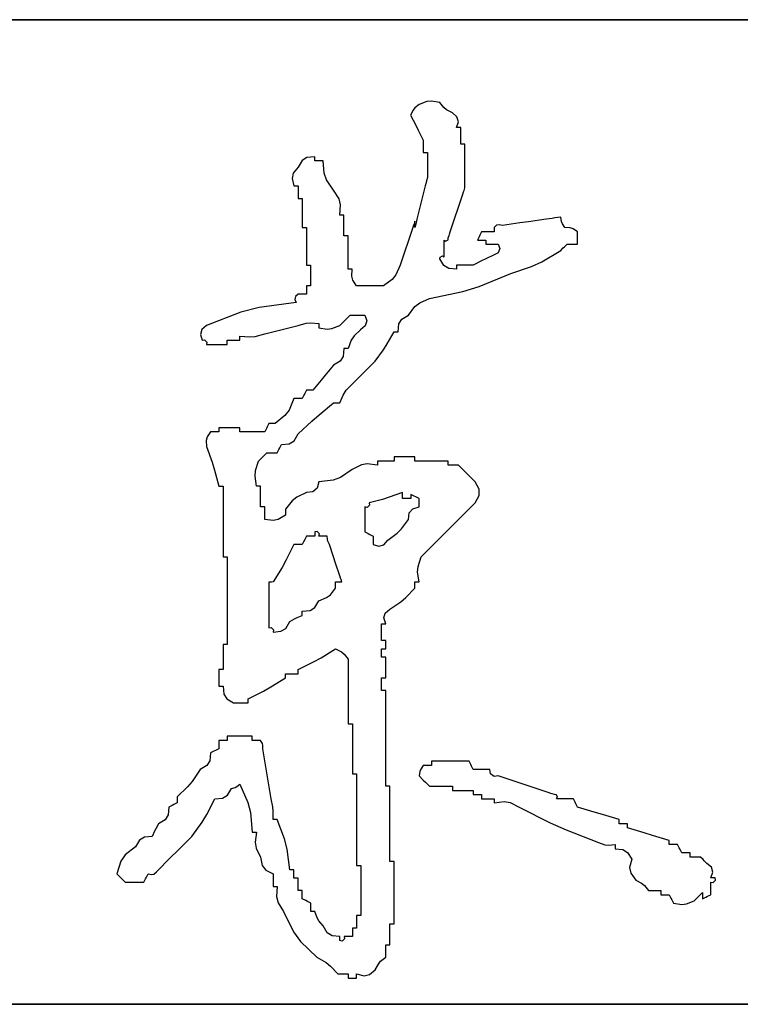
# Model space of a CAD drawing. Header units: millimetres. Extents: x 500457 to 783861, y -293374 to -162131.
# Tile 109 of 116: x 780102 to 780760, y -241691 to -240791. Entities that reach past the tile are written whole.
import ezdxf

# ---------------------------------------------------------------- set-up
doc = ezdxf.new("R2010")
doc.units = ezdxf.units.MM
doc.header["$LTSCALE"] = 1000
doc.layers.add('WALL', color=255, linetype='Continuous')
doc.layers.add('图框', color=4, linetype='Continuous', lineweight=35)

# ---------------------------------------------------------------- blocks, each defined once
blk = doc.blocks.new('dianziqianminggry')
for p, q in [((0.105653, 0.082088), (0.10556, 0.081972)), ((0.105865, 0.082257), (0.105653, 0.082088)), ((0.106262, 0.08241), (0.105865, 0.082257)), ((0.106504, 0.082435), (0.106262, 0.08241)), ((0.106924, 0.082363), (0.106504, 0.082435)), ((0.107128, 0.082103), (0.106924, 0.082363)), ((0.107266, 0.081988), (0.107128, 0.082103)), ((0.10556, 0.081972), (0.105441, 0.081728)), ((0.105441, 0.081728), (0.105696, 0.08122)), ((0.107559, 0.081834), (0.107266, 0.081988)), ((0.107794, 0.081634), (0.107559, 0.081834)), ((0.107865, 0.081386), (0.107794, 0.081634)), ((0.105696, 0.08122), (0.105823, 0.080965)), ((0.10777, 0.081093), (0.107865, 0.081386)), ((0.107855, 0.081093), (0.10777, 0.081093)), ((0.107898, 0.081093), (0.107855, 0.081093)), ((0.107982, 0.081093), (0.107898, 0.081093)), ((0.107982, 0.080754), (0.107982, 0.081093)), ((0.105823, 0.080965), (0.106077, 0.080457)), ((0.107982, 0.080584), (0.107982, 0.080754)), ((0.107982, 0.080246), (0.107982, 0.080584)), ((0.106077, 0.080457), (0.106077, 0.080203)), ((0.106077, 0.080203), (0.106077, 0.080076)), ((0.106077, 0.080076), (0.106077, 0.079822)), ((0.108067, 0.080246), (0.107982, 0.080246)), ((0.108109, 0.080246), (0.108067, 0.080246)), ((0.108194, 0.080246), (0.108109, 0.080246)), ((0.108194, 0.079356), (0.108194, 0.080246)), ((0.100174, 0.079574), (0.099931, 0.079423)), ((0.100572, 0.07961), (0.100174, 0.079574)), ((0.100572, 0.079526), (0.100572, 0.07961)), ((0.100572, 0.079483), (0.100572, 0.079526)), ((0.106077, 0.079822), (0.106161, 0.079822)), ((0.106161, 0.079822), (0.106204, 0.079822)), ((0.106204, 0.079822), (0.106288, 0.079822)), ((0.106288, 0.079822), (0.106288, 0.079314)), ((0.099725, 0.079081), (0.099478, 0.078778)), ((0.099931, 0.079423), (0.099725, 0.079081)), ((0.100572, 0.079399), (0.100572, 0.079483)), ((0.100741, 0.079399), (0.100572, 0.079399)), ((0.100826, 0.079399), (0.100741, 0.079399)), ((0.100995, 0.079399), (0.100826, 0.079399)), ((0.101041, 0.078771), (0.100995, 0.079399)), ((0.106288, 0.079314), (0.106288, 0.07906)), ((0.106288, 0.07906), (0.106288, 0.078552)), ((0.108194, 0.078912), (0.108194, 0.079356)), ((0.099478, 0.078778), (0.099418, 0.078507)), ((0.099418, 0.078507), (0.099513, 0.078128)), ((0.101162, 0.078431), (0.101041, 0.078771)), ((0.106288, 0.078552), (0.106246, 0.078382)), ((0.108194, 0.078022), (0.108194, 0.078912)), ((0.099513, 0.078128), (0.099598, 0.078128)), ((0.099598, 0.078128), (0.09964, 0.078128)), ((0.09964, 0.078128), (0.099725, 0.078128)), ((0.099725, 0.078128), (0.099725, 0.077874)), ((0.101524, 0.077917), (0.101162, 0.078431)), ((0.106183, 0.078128), (0.106013, 0.077451)), ((0.106225, 0.078298), (0.106183, 0.078128)), ((0.106246, 0.078382), (0.106225, 0.078298)), ((0.108152, 0.077895), (0.108194, 0.078022)), ((0.099725, 0.077874), (0.099725, 0.077747)), ((0.099725, 0.077747), (0.099725, 0.077493)), ((0.101804, 0.077474), (0.101524, 0.077917)), ((0.107834, 0.076943), (0.108088, 0.077705)), ((0.108088, 0.077705), (0.10813, 0.077832)), ((0.10813, 0.077832), (0.108152, 0.077895)), ((0.099725, 0.077493), (0.099809, 0.077493)), ((0.099809, 0.077493), (0.099852, 0.077493)), ((0.099852, 0.077493), (0.099936, 0.077493)), ((0.099936, 0.077493), (0.099936, 0.0769)), ((0.10188, 0.077169), (0.101804, 0.077474)), ((0.101842, 0.076646), (0.10188, 0.077169)), ((0.105928, 0.077112), (0.105759, 0.076434)), ((0.106013, 0.077451), (0.105928, 0.077112)), ((0.099936, 0.0769), (0.099936, 0.076604)), ((0.099936, 0.076604), (0.099936, 0.076011)), ((0.101927, 0.076646), (0.101842, 0.076646)), ((0.101969, 0.076646), (0.101927, 0.076646)), ((0.102054, 0.076646), (0.101969, 0.076646)), ((0.102054, 0.076223), (0.102054, 0.076646)), ((0.107453, 0.075799), (0.107707, 0.076562)), ((0.107707, 0.076562), (0.107834, 0.076943)), ((0.113064, 0.07654), (0.112767, 0.076498)), ((0.113103, 0.076316), (0.113064, 0.07654)), ((0.099936, 0.076011), (0.100021, 0.076011)), ((0.100021, 0.076011), (0.100064, 0.076011)), ((0.100064, 0.076011), (0.100148, 0.076011)), ((0.100148, 0.076011), (0.100148, 0.075249)), ((0.102054, 0.076011), (0.102054, 0.076223)), ((0.102054, 0.075588), (0.102054, 0.076011)), ((0.105547, 0.076011), (0.105293, 0.075249)), ((0.10559, 0.076138), (0.105547, 0.076011)), ((0.105611, 0.076202), (0.10559, 0.076138)), ((0.105653, 0.076329), (0.105611, 0.076202)), ((0.105653, 0.076202), (0.105653, 0.076329)), ((0.105653, 0.076138), (0.105653, 0.076202)), ((0.105696, 0.07618), (0.105653, 0.076011)), ((0.105653, 0.076011), (0.105653, 0.076138)), ((0.105717, 0.076265), (0.105696, 0.07618)), ((0.105759, 0.076434), (0.105717, 0.076265)), ((0.109807, 0.076126), (0.109676, 0.076011)), ((0.109676, 0.076011), (0.109676, 0.075926)), ((0.10993, 0.076157), (0.109807, 0.076126)), ((0.1101, 0.076117), (0.10993, 0.076157)), ((0.110989, 0.076244), (0.1101, 0.076117)), ((0.111433, 0.076307), (0.110989, 0.076244)), ((0.112323, 0.076434), (0.111433, 0.076307)), ((0.112619, 0.076477), (0.112323, 0.076434)), ((0.112767, 0.076498), (0.112619, 0.076477)), ((0.113149, 0.076201), (0.113103, 0.076316)), ((0.113275, 0.076011), (0.113149, 0.076201)), ((0.113543, 0.076003), (0.113275, 0.076011)), ((0.113691, 0.075953), (0.113543, 0.076003)), ((0.102138, 0.075588), (0.102054, 0.075588)), ((0.102181, 0.075588), (0.102138, 0.075588)), ((0.102266, 0.075588), (0.102181, 0.075588)), ((0.102266, 0.07491), (0.102266, 0.075588)), ((0.107347, 0.075482), (0.107389, 0.075609)), ((0.107389, 0.075609), (0.107411, 0.075672)), ((0.107411, 0.075672), (0.107453, 0.075799)), ((0.108914, 0.075545), (0.108829, 0.075376)), ((0.108956, 0.07563), (0.108914, 0.075545)), ((0.109041, 0.075799), (0.108956, 0.07563)), ((0.109295, 0.075799), (0.109041, 0.075799)), ((0.109422, 0.075799), (0.109295, 0.075799)), ((0.109676, 0.075799), (0.109422, 0.075799)), ((0.109676, 0.075926), (0.109676, 0.075884)), ((0.109676, 0.075884), (0.109676, 0.075799)), ((0.113911, 0.075799), (0.113691, 0.075953)), ((0.113911, 0.075545), (0.113911, 0.075799)), ((0.113911, 0.075418), (0.113911, 0.075545)), ((0.100148, 0.075249), (0.100148, 0.074868)), ((0.105293, 0.075249), (0.105166, 0.074868)), ((0.107135, 0.075037), (0.107135, 0.075376)), ((0.107135, 0.075376), (0.107217, 0.075327)), ((0.107135, 0.074868), (0.107135, 0.075037)), ((0.107217, 0.075327), (0.107337, 0.075388)), ((0.107337, 0.075388), (0.107347, 0.075482)), ((0.108829, 0.075376), (0.108999, 0.075376)), ((0.108999, 0.075376), (0.109083, 0.075376)), ((0.109083, 0.075376), (0.109253, 0.075376)), ((0.109253, 0.075376), (0.109253, 0.075291)), ((0.109253, 0.075291), (0.109253, 0.075249)), ((0.109253, 0.075249), (0.109253, 0.075164)), ((0.109253, 0.075164), (0.109507, 0.075164)), ((0.109507, 0.075164), (0.109634, 0.075164)), ((0.109634, 0.075164), (0.109888, 0.075164)), ((0.109888, 0.075164), (0.109976, 0.074954)), ((0.113191, 0.074974), (0.113254, 0.075037)), ((0.113254, 0.075037), (0.113381, 0.075164)), ((0.113381, 0.075164), (0.113593, 0.075164)), ((0.113593, 0.075164), (0.113699, 0.075164)), ((0.113699, 0.075164), (0.113911, 0.075164)), ((0.113911, 0.075164), (0.113911, 0.075418)), ((0.100148, 0.074868), (0.100148, 0.074105)), ((0.102266, 0.074571), (0.102266, 0.07491)), ((0.102266, 0.073894), (0.102266, 0.074571)), ((0.105166, 0.074868), (0.104912, 0.074105)), ((0.106924, 0.074423), (0.106934, 0.074517)), ((0.106934, 0.074517), (0.107054, 0.074577)), ((0.107054, 0.074577), (0.107135, 0.074529)), ((0.107135, 0.074529), (0.107135, 0.074868)), ((0.109676, 0.074635), (0.109253, 0.074423)), ((0.109885, 0.074727), (0.109676, 0.074635)), ((0.109976, 0.074954), (0.109885, 0.074727)), ((0.112102, 0.074277), (0.113064, 0.074846)), ((0.113064, 0.074846), (0.113191, 0.074974)), ((0.100148, 0.074105), (0.100233, 0.074105)), ((0.100233, 0.074105), (0.100275, 0.074105)), ((0.100275, 0.074105), (0.10036, 0.074105)), ((0.10036, 0.074105), (0.10036, 0.073682)), ((0.104912, 0.074105), (0.104691, 0.07361)), ((0.10713, 0.074081), (0.106924, 0.074423)), ((0.107373, 0.07393), (0.10713, 0.074081)), ((0.108109, 0.074105), (0.10777, 0.074105)), ((0.10777, 0.074105), (0.10777, 0.074021)), ((0.10777, 0.074021), (0.10777, 0.073978)), ((0.108279, 0.074105), (0.108109, 0.074105)), ((0.108617, 0.074105), (0.108279, 0.074105)), ((0.109041, 0.074317), (0.108617, 0.074105)), ((0.109253, 0.074423), (0.109041, 0.074317)), ((0.110523, 0.073682), (0.111582, 0.074039)), ((0.111582, 0.074039), (0.112102, 0.074277)), ((0.10036, 0.073682), (0.10036, 0.07347)), ((0.10235, 0.073894), (0.102266, 0.073894)), ((0.102393, 0.073894), (0.10235, 0.073894)), ((0.102477, 0.073894), (0.102393, 0.073894)), ((0.102452, 0.073545), (0.102477, 0.073894)), ((0.102503, 0.073342), (0.102452, 0.073545)), ((0.104691, 0.07361), (0.1045, 0.073371)), ((0.10777, 0.073894), (0.107373, 0.07393)), ((0.10777, 0.073978), (0.10777, 0.073894)), ((0.108924, 0.073026), (0.110523, 0.073682)), ((0.100233, 0.073047), (0.100148, 0.073047)), ((0.100148, 0.073047), (0.100148, 0.072877)), ((0.100275, 0.073047), (0.100233, 0.073047)), ((0.10036, 0.073047), (0.100275, 0.073047)), ((0.10036, 0.07347), (0.10036, 0.073047)), ((0.102689, 0.073047), (0.102503, 0.073342)), ((0.103239, 0.073047), (0.102689, 0.073047)), ((0.103515, 0.073047), (0.103239, 0.073047)), ((0.104065, 0.073047), (0.103515, 0.073047)), ((0.1045, 0.073371), (0.104065, 0.073047)), ((0.108085, 0.072768), (0.108924, 0.073026)), ((0.09959, 0.072512), (0.099552, 0.072361)), ((0.099725, 0.072623), (0.09959, 0.072512)), ((0.099894, 0.072623), (0.099725, 0.072623)), ((0.099979, 0.072623), (0.099894, 0.072623)), ((0.100148, 0.072623), (0.099979, 0.072623)), ((0.100148, 0.072877), (0.100148, 0.072793)), ((0.100148, 0.072793), (0.100148, 0.072623)), ((0.106394, 0.072412), (0.108085, 0.072768)), ((0.099619, 0.0722), (0.097755, 0.07196)), ((0.099552, 0.072361), (0.099619, 0.0722)), ((0.10566, 0.071999), (0.105899, 0.072191)), ((0.105899, 0.072191), (0.106394, 0.072412)), ((0.096817, 0.07172), (0.095067, 0.071035)), ((0.097755, 0.07196), (0.096817, 0.07172)), ((0.10216, 0.071353), (0.102371, 0.071565)), ((0.102371, 0.071565), (0.102668, 0.071565)), ((0.102668, 0.071565), (0.102816, 0.071565)), ((0.102816, 0.071565), (0.103112, 0.071565)), ((0.103112, 0.071565), (0.103207, 0.071271)), ((0.104994, 0.071358), (0.105336, 0.071565)), ((0.105336, 0.071565), (0.10566, 0.071999)), ((0.095067, 0.071035), (0.094832, 0.070836)), ((0.099047, 0.070866), (0.099725, 0.071035)), ((0.099725, 0.071035), (0.100134, 0.071153)), ((0.100134, 0.071153), (0.100359, 0.071175)), ((0.100359, 0.071175), (0.100783, 0.071141)), ((0.100783, 0.071141), (0.100783, 0.071057)), ((0.100783, 0.071057), (0.100783, 0.071014)), ((0.100783, 0.071014), (0.100783, 0.070929)), ((0.101445, 0.070882), (0.101842, 0.071035)), ((0.101842, 0.071035), (0.102054, 0.071247)), ((0.102054, 0.071247), (0.10216, 0.071353)), ((0.103136, 0.071023), (0.102901, 0.070824)), ((0.103207, 0.071271), (0.103136, 0.071023)), ((0.104806, 0.070718), (0.104842, 0.071116)), ((0.104842, 0.071116), (0.104994, 0.071358)), ((0.094832, 0.070836), (0.094761, 0.070588)), ((0.094761, 0.070588), (0.094855, 0.070294)), ((0.096761, 0.070421), (0.096761, 0.070506)), ((0.096761, 0.070506), (0.097269, 0.070464)), ((0.097537, 0.070487), (0.098031, 0.070612)), ((0.098031, 0.070612), (0.098708, 0.070781)), ((0.098708, 0.070781), (0.099047, 0.070866)), ((0.100783, 0.070929), (0.101203, 0.070858)), ((0.101203, 0.070858), (0.101445, 0.070882)), ((0.102563, 0.070515), (0.102421, 0.070302)), ((0.102901, 0.070824), (0.102563, 0.070515)), ((0.104249, 0.070104), (0.104595, 0.070718)), ((0.104595, 0.070718), (0.104679, 0.070718)), ((0.104679, 0.070718), (0.104722, 0.070718)), ((0.104722, 0.070718), (0.104806, 0.070718)), ((0.094855, 0.070294), (0.094972, 0.07032)), ((0.094972, 0.07032), (0.095092, 0.0702)), ((0.095092, 0.0702), (0.095067, 0.070083)), ((0.095067, 0.070083), (0.09549, 0.070083)), ((0.09549, 0.070083), (0.095702, 0.070083)), ((0.095702, 0.070083), (0.096125, 0.070083)), ((0.096125, 0.07021), (0.096125, 0.070294)), ((0.096125, 0.070294), (0.096379, 0.070294)), ((0.096125, 0.070167), (0.096125, 0.07021)), ((0.096125, 0.070083), (0.096125, 0.070167)), ((0.096379, 0.070294), (0.096506, 0.070294)), ((0.096506, 0.070294), (0.096761, 0.070294)), ((0.096761, 0.070379), (0.096761, 0.070421)), ((0.096761, 0.070294), (0.096761, 0.070379)), ((0.097269, 0.070464), (0.097537, 0.070487)), ((0.102421, 0.070302), (0.102266, 0.069871)), ((0.104057, 0.069805), (0.104249, 0.070104)), ((0.102054, 0.069871), (0.102018, 0.069473)), ((0.102138, 0.069871), (0.102054, 0.069871)), ((0.102181, 0.069871), (0.102138, 0.069871)), ((0.102266, 0.069871), (0.102181, 0.069871)), ((0.103642, 0.069236), (0.104057, 0.069805)), ((0.101524, 0.069024), (0.101101, 0.068516)), ((0.101866, 0.069231), (0.101524, 0.069024)), ((0.102018, 0.069473), (0.101866, 0.069231)), ((0.103049, 0.068643), (0.103642, 0.069236)), ((0.101101, 0.068516), (0.100889, 0.068262)), ((0.102752, 0.068346), (0.103049, 0.068643)), ((0.100889, 0.068262), (0.100466, 0.067754)), ((0.10216, 0.067754), (0.102752, 0.068346)), ((0.100064, 0.067584), (0.100021, 0.067499)), ((0.100148, 0.067754), (0.100064, 0.067584)), ((0.100275, 0.067754), (0.100148, 0.067754)), ((0.100339, 0.067754), (0.100275, 0.067754)), ((0.100466, 0.067754), (0.100339, 0.067754)), ((0.101954, 0.067379), (0.102018, 0.067507)), ((0.102018, 0.067507), (0.10216, 0.067754)), ((0.099513, 0.06733), (0.099265, 0.066745)), ((0.099682, 0.06733), (0.099513, 0.06733)), ((0.099767, 0.06733), (0.099682, 0.06733)), ((0.099936, 0.06733), (0.099767, 0.06733)), ((0.100021, 0.067499), (0.099936, 0.06733)), ((0.100785, 0.066506), (0.101524, 0.067118)), ((0.101524, 0.067118), (0.101651, 0.067118)), ((0.101651, 0.067118), (0.101715, 0.067118)), ((0.101715, 0.067118), (0.101842, 0.067118)), ((0.101842, 0.067118), (0.101954, 0.067379)), ((0.099265, 0.066745), (0.099052, 0.066462)), ((0.100424, 0.066188), (0.100785, 0.066506)), ((0.098243, 0.06606), (0.098158, 0.06589)), ((0.09837, 0.06606), (0.098243, 0.06606)), ((0.098433, 0.06606), (0.09837, 0.06606)), ((0.09856, 0.06606), (0.098433, 0.06606)), ((0.099052, 0.066462), (0.09856, 0.06606)), ((0.099725, 0.06553), (0.100424, 0.066188)), ((0.095278, 0.065636), (0.095107, 0.06538)), ((0.095448, 0.065636), (0.095278, 0.065636)), ((0.095533, 0.065636), (0.095448, 0.065636)), ((0.095702, 0.065636), (0.095533, 0.065636)), ((0.096125, 0.065848), (0.095702, 0.065848)), ((0.095702, 0.065848), (0.095702, 0.065763)), ((0.095702, 0.065763), (0.095702, 0.065721)), ((0.095702, 0.065721), (0.095702, 0.065636)), ((0.096337, 0.065848), (0.096125, 0.065848)), ((0.096761, 0.065848), (0.096337, 0.065848)), ((0.096761, 0.065763), (0.096761, 0.065848)), ((0.096761, 0.065721), (0.096761, 0.065763)), ((0.096761, 0.065636), (0.096761, 0.065721)), ((0.097269, 0.065636), (0.096761, 0.065636)), ((0.097523, 0.065636), (0.097269, 0.065636)), ((0.098031, 0.065636), (0.097523, 0.065636)), ((0.098116, 0.065806), (0.098031, 0.065636)), ((0.098158, 0.06589), (0.098116, 0.065806)), ((0.099518, 0.065188), (0.099725, 0.06553)), ((0.095107, 0.06538), (0.095056, 0.065203)), ((0.095056, 0.065203), (0.095067, 0.064895)), ((0.098793, 0.064832), (0.098878, 0.065001)), ((0.098878, 0.065001), (0.099276, 0.065037)), ((0.099276, 0.065037), (0.099518, 0.065188)), ((0.095067, 0.064895), (0.095357, 0.064103)), ((0.097967, 0.064408), (0.098137, 0.064578)), ((0.098137, 0.064578), (0.098349, 0.064578)), ((0.098349, 0.064578), (0.098454, 0.064578)), ((0.098454, 0.064578), (0.098666, 0.064578)), ((0.098666, 0.064578), (0.098751, 0.064747)), ((0.098751, 0.064747), (0.098793, 0.064832)), ((0.095357, 0.064103), (0.095484, 0.063699)), ((0.097558, 0.063668), (0.097713, 0.064154)), ((0.097713, 0.064154), (0.097883, 0.064324)), ((0.097883, 0.064324), (0.097967, 0.064408)), ((0.103238, 0.064016), (0.102936, 0.063965)), ((0.103748, 0.063942), (0.103238, 0.064016)), ((0.104086, 0.064154), (0.103748, 0.064154)), ((0.103748, 0.064154), (0.103748, 0.064069)), ((0.103748, 0.064069), (0.103748, 0.064027)), ((0.103748, 0.064027), (0.103748, 0.063942)), ((0.104256, 0.064154), (0.104086, 0.064154)), ((0.104595, 0.064154), (0.104256, 0.064154)), ((0.105018, 0.064366), (0.104595, 0.064366)), ((0.104595, 0.064366), (0.104595, 0.064281)), ((0.104595, 0.064281), (0.104595, 0.064239)), ((0.104595, 0.064239), (0.104595, 0.064154)), ((0.10523, 0.064366), (0.105018, 0.064366)), ((0.105653, 0.064366), (0.10523, 0.064366)), ((0.105653, 0.064281), (0.105653, 0.064366)), ((0.105653, 0.064239), (0.105653, 0.064281)), ((0.105653, 0.064154), (0.105653, 0.064239)), ((0.106331, 0.064154), (0.105653, 0.064154)), ((0.106669, 0.064154), (0.106331, 0.064154)), ((0.107347, 0.064154), (0.106669, 0.064154)), ((0.107347, 0.064069), (0.107347, 0.064154)), ((0.107347, 0.064027), (0.107347, 0.064069)), ((0.107347, 0.063942), (0.107347, 0.064027)), ((0.095484, 0.063699), (0.095702, 0.062884)), ((0.097535, 0.063388), (0.097558, 0.063668)), ((0.102477, 0.063731), (0.10188, 0.063322)), ((0.102936, 0.063965), (0.102477, 0.063731)), ((0.107559, 0.063942), (0.107347, 0.063942)), ((0.107665, 0.063942), (0.107559, 0.063942)), ((0.107876, 0.063942), (0.107665, 0.063942)), ((0.108215, 0.063604), (0.107876, 0.063942)), ((0.108385, 0.063434), (0.108215, 0.063604)), ((0.097607, 0.062884), (0.097535, 0.063388)), ((0.100783, 0.063095), (0.100692, 0.062778)), ((0.101502, 0.06318), (0.100783, 0.063095)), ((0.10188, 0.063322), (0.101502, 0.06318)), ((0.108723, 0.063095), (0.108385, 0.063434)), ((0.108917, 0.062719), (0.108723, 0.063095)), ((0.095702, 0.062884), (0.095787, 0.062884)), ((0.095787, 0.062884), (0.095829, 0.062884)), ((0.095829, 0.062884), (0.095914, 0.062884)), ((0.095914, 0.062884), (0.095914, 0.061444)), ((0.097692, 0.062884), (0.097607, 0.062884)), ((0.097734, 0.062884), (0.097692, 0.062884)), ((0.097819, 0.062884), (0.097734, 0.062884)), ((0.097819, 0.06246), (0.097819, 0.062884)), ((0.100148, 0.062566), (0.09966, 0.06233)), ((0.100477, 0.062599), (0.100148, 0.062566)), ((0.100692, 0.062778), (0.100477, 0.062599)), ((0.105018, 0.062566), (0.104354, 0.062316)), ((0.105018, 0.062439), (0.105018, 0.062566)), ((0.108917, 0.062414), (0.108917, 0.062719)), ((0.097819, 0.062249), (0.097819, 0.06246)), ((0.097819, 0.061825), (0.097819, 0.062249)), ((0.099428, 0.062143), (0.09909, 0.061719)), ((0.09966, 0.06233), (0.099428, 0.062143)), ((0.104013, 0.062209), (0.103324, 0.062037)), ((0.103324, 0.062037), (0.10335, 0.06192)), ((0.104354, 0.062316), (0.104013, 0.062209)), ((0.105018, 0.062376), (0.105018, 0.062439)), ((0.105018, 0.062249), (0.105018, 0.062376)), ((0.105187, 0.062249), (0.105018, 0.062249)), ((0.105272, 0.062249), (0.105187, 0.062249)), ((0.105441, 0.062249), (0.105272, 0.062249)), ((0.105611, 0.062376), (0.105441, 0.06246)), ((0.105441, 0.06246), (0.105441, 0.062376)), ((0.105441, 0.062376), (0.105441, 0.062333)), ((0.105441, 0.062333), (0.105441, 0.062249)), ((0.105696, 0.062333), (0.105611, 0.062376)), ((0.105865, 0.062249), (0.105696, 0.062333)), ((0.105865, 0.062079), (0.105865, 0.062249)), ((0.105865, 0.061994), (0.105865, 0.062079)), ((0.107622, 0.060936), (0.108723, 0.062037)), ((0.108723, 0.062037), (0.108917, 0.062414)), ((0.097904, 0.061825), (0.097819, 0.061825)), ((0.097946, 0.061825), (0.097904, 0.061825)), ((0.098031, 0.061825), (0.097946, 0.061825)), ((0.098031, 0.061571), (0.098031, 0.061825)), ((0.098031, 0.061444), (0.098031, 0.061571)), ((0.09909, 0.061719), (0.09909, 0.061592)), ((0.09909, 0.061592), (0.09909, 0.061529)), ((0.09909, 0.061529), (0.09909, 0.061402)), ((0.103229, 0.0618), (0.103112, 0.061825)), ((0.103112, 0.061825), (0.103112, 0.061317)), ((0.10335, 0.06192), (0.103229, 0.0618)), ((0.105336, 0.06119), (0.105368, 0.061519)), ((0.105368, 0.061519), (0.105547, 0.061734)), ((0.105547, 0.061734), (0.105865, 0.061825)), ((0.105865, 0.061825), (0.105865, 0.061994)), ((0.095914, 0.061444), (0.095914, 0.060724)), ((0.098031, 0.06119), (0.098031, 0.061444)), ((0.09846, 0.061139), (0.098031, 0.06119)), ((0.098713, 0.06119), (0.09846, 0.061139)), ((0.09909, 0.061402), (0.098713, 0.06119)), ((0.103112, 0.061317), (0.103112, 0.061063)), ((0.103112, 0.061063), (0.103112, 0.060555)), ((0.104972, 0.060714), (0.105336, 0.06119)), ((0.095914, 0.060724), (0.095914, 0.059284)), ((0.100689, 0.06058), (0.100572, 0.060555)), ((0.100572, 0.060555), (0.100572, 0.06047)), ((0.100809, 0.06046), (0.100689, 0.06058)), ((0.103112, 0.060555), (0.103282, 0.06047)), ((0.104753, 0.060495), (0.104972, 0.060714)), ((0.107072, 0.060385), (0.107622, 0.060936)), ((0.100021, 0.060089), (0.099936, 0.05992)), ((0.100064, 0.060174), (0.100021, 0.060089)), ((0.100148, 0.060343), (0.100064, 0.060174)), ((0.100318, 0.060343), (0.100148, 0.060343)), ((0.100402, 0.060343), (0.100318, 0.060343)), ((0.100572, 0.060343), (0.100402, 0.060343)), ((0.100572, 0.06047), (0.100572, 0.060428)), ((0.100572, 0.060428), (0.100572, 0.060343)), ((0.100783, 0.060343), (0.100809, 0.06046)), ((0.100953, 0.060343), (0.100783, 0.060343)), ((0.101037, 0.060343), (0.100953, 0.060343)), ((0.101207, 0.060343), (0.101037, 0.060343)), ((0.101218, 0.060169), (0.101207, 0.060343)), ((0.101241, 0.060079), (0.101218, 0.060169)), ((0.101313, 0.05992), (0.101241, 0.060079)), ((0.103282, 0.06047), (0.103367, 0.060428)), ((0.103367, 0.060428), (0.103536, 0.060343)), ((0.103536, 0.060343), (0.103536, 0.060174)), ((0.103536, 0.060174), (0.103536, 0.060089)), ((0.103536, 0.060089), (0.103536, 0.05992)), ((0.104077, 0.059896), (0.104277, 0.060131)), ((0.104277, 0.060131), (0.104753, 0.060495)), ((0.105971, 0.059284), (0.107072, 0.060385)), ((0.099513, 0.05992), (0.099123, 0.05914)), ((0.099682, 0.05992), (0.099513, 0.05992)), ((0.099767, 0.05992), (0.099682, 0.05992)), ((0.099936, 0.05992), (0.099767, 0.05992)), ((0.101524, 0.059284), (0.101313, 0.05992)), ((0.103536, 0.05992), (0.103829, 0.059825)), ((0.103829, 0.059825), (0.104077, 0.059896)), ((0.095914, 0.059284), (0.095998, 0.059284)), ((0.095998, 0.059284), (0.096041, 0.059284)), ((0.096041, 0.059284), (0.096125, 0.059284)), ((0.096125, 0.059284), (0.096125, 0.057506)), ((0.099123, 0.05914), (0.09891, 0.058757)), ((0.10163, 0.058967), (0.101524, 0.059284)), ((0.105816, 0.058799), (0.105971, 0.059284)), ((0.09891, 0.058757), (0.098454, 0.058014)), ((0.101842, 0.058332), (0.10163, 0.058967)), ((0.105792, 0.058519), (0.105816, 0.058799)), ((0.105865, 0.058014), (0.105792, 0.058519)), ((0.098327, 0.058014), (0.098243, 0.058014)), ((0.098243, 0.058014), (0.098243, 0.057082)), ((0.09837, 0.058014), (0.098327, 0.058014)), ((0.098454, 0.058014), (0.09837, 0.058014)), ((0.10163, 0.057887), (0.10163, 0.058014)), ((0.10163, 0.058014), (0.101757, 0.058014)), ((0.101757, 0.058014), (0.101821, 0.058014)), ((0.101821, 0.058014), (0.101948, 0.058014)), ((0.101884, 0.058205), (0.101842, 0.058332)), ((0.101906, 0.058141), (0.101884, 0.058205)), ((0.101948, 0.058014), (0.101906, 0.058141)), ((0.105653, 0.057887), (0.105653, 0.058014)), ((0.105653, 0.058014), (0.105738, 0.058014)), ((0.105738, 0.058014), (0.10578, 0.058014)), ((0.10578, 0.058014), (0.105865, 0.058014)), ((0.096125, 0.057506), (0.096125, 0.056617)), ((0.101362, 0.057369), (0.10163, 0.057696)), ((0.10163, 0.057823), (0.10163, 0.057887)), ((0.10163, 0.057696), (0.10163, 0.057823)), ((0.105191, 0.057223), (0.105653, 0.057696)), ((0.105653, 0.057823), (0.105653, 0.057887)), ((0.105653, 0.057696), (0.105653, 0.057823)), ((0.098243, 0.057082), (0.098243, 0.056617)), ((0.100577, 0.056719), (0.100783, 0.057061)), ((0.100783, 0.057061), (0.101173, 0.057227)), ((0.101173, 0.057227), (0.101362, 0.057369)), ((0.104383, 0.056638), (0.104932, 0.057007)), ((0.104932, 0.057007), (0.105191, 0.057223)), ((0.096125, 0.056617), (0.096125, 0.054838)), ((0.098243, 0.056617), (0.098243, 0.055685)), ((0.099936, 0.056532), (0.100334, 0.056568)), ((0.099936, 0.056447), (0.099936, 0.056532)), ((0.100334, 0.056568), (0.100577, 0.056719)), ((0.104148, 0.056438), (0.104383, 0.056638)), ((0.099095, 0.055661), (0.099301, 0.056003)), ((0.099301, 0.056003), (0.099547, 0.056144)), ((0.099547, 0.056144), (0.099675, 0.056208)), ((0.099675, 0.056208), (0.099936, 0.05632)), ((0.099936, 0.056405), (0.099936, 0.056447)), ((0.099936, 0.05632), (0.099936, 0.056405)), ((0.104077, 0.05619), (0.104148, 0.056438)), ((0.104171, 0.055897), (0.104077, 0.05619)), ((0.098243, 0.055685), (0.09836, 0.05571)), ((0.09836, 0.05571), (0.09848, 0.05559)), ((0.09848, 0.05559), (0.098454, 0.055473)), ((0.098454, 0.055473), (0.098852, 0.055509)), ((0.098852, 0.055509), (0.099095, 0.055661)), ((0.103959, 0.055558), (0.103959, 0.055897)), ((0.103959, 0.055897), (0.104044, 0.055897)), ((0.103959, 0.055389), (0.103959, 0.055558)), ((0.104044, 0.055897), (0.104086, 0.055897)), ((0.104086, 0.055897), (0.104171, 0.055897)), ((0.103959, 0.05505), (0.103959, 0.055389)), ((0.104044, 0.05505), (0.103959, 0.05505)), ((0.104086, 0.05505), (0.104044, 0.05505)), ((0.104171, 0.05505), (0.104086, 0.05505)), ((0.104171, 0.05488), (0.104171, 0.05505)), ((0.095998, 0.054838), (0.095914, 0.054838)), ((0.095914, 0.054838), (0.095914, 0.05433)), ((0.096041, 0.054838), (0.095998, 0.054838)), ((0.096125, 0.054838), (0.096041, 0.054838)), ((0.100887, 0.05417), (0.10163, 0.054626)), ((0.10163, 0.054626), (0.101921, 0.054468)), ((0.103959, 0.054457), (0.103959, 0.054626)), ((0.103959, 0.054626), (0.104044, 0.054626)), ((0.104044, 0.054626), (0.104086, 0.054626)), ((0.104086, 0.054626), (0.104171, 0.054626)), ((0.104171, 0.054796), (0.104171, 0.05488)), ((0.104171, 0.054626), (0.104171, 0.054796)), ((0.095914, 0.05433), (0.095914, 0.054076)), ((0.095914, 0.054076), (0.095914, 0.053568)), ((0.100505, 0.053958), (0.100887, 0.05417)), ((0.101921, 0.054468), (0.102057, 0.054354)), ((0.102057, 0.054354), (0.102266, 0.054097)), ((0.102266, 0.054097), (0.102266, 0.052784)), ((0.103959, 0.054372), (0.103959, 0.054457)), ((0.103959, 0.054203), (0.103959, 0.054372)), ((0.104044, 0.054203), (0.103959, 0.054203)), ((0.104086, 0.054203), (0.104044, 0.054203)), ((0.104171, 0.054203), (0.104086, 0.054203)), ((0.104171, 0.053779), (0.104171, 0.054203)), ((0.095787, 0.053568), (0.095702, 0.053568)), ((0.095702, 0.053568), (0.095702, 0.053229)), ((0.095829, 0.053568), (0.095787, 0.053568)), ((0.095914, 0.053568), (0.095829, 0.053568)), ((0.099725, 0.053568), (0.100505, 0.053958)), ((0.099725, 0.053483), (0.099725, 0.053568)), ((0.104171, 0.053568), (0.104171, 0.053779)), ((0.104171, 0.053144), (0.104171, 0.053568)), ((0.095702, 0.053229), (0.095702, 0.053059)), ((0.095702, 0.053059), (0.095702, 0.052721)), ((0.098346, 0.052688), (0.09909, 0.053144)), ((0.09909, 0.053271), (0.09909, 0.053356)), ((0.09909, 0.053356), (0.099344, 0.053356)), ((0.09909, 0.053229), (0.09909, 0.053271)), ((0.09909, 0.053144), (0.09909, 0.053229)), ((0.099344, 0.053356), (0.099471, 0.053356)), ((0.099471, 0.053356), (0.099725, 0.053356)), ((0.099725, 0.053441), (0.099725, 0.053483)), ((0.099725, 0.053356), (0.099725, 0.053441)), ((0.103959, 0.05289), (0.103959, 0.053144)), ((0.103959, 0.053144), (0.104044, 0.053144)), ((0.104044, 0.053144), (0.104086, 0.053144)), ((0.104086, 0.053144), (0.104171, 0.053144)), ((0.095702, 0.052721), (0.095787, 0.052721)), ((0.095787, 0.052721), (0.095829, 0.052721)), ((0.095829, 0.052721), (0.095914, 0.052721)), ((0.095914, 0.052721), (0.09595, 0.052323)), ((0.097964, 0.052476), (0.098346, 0.052688)), ((0.102266, 0.052784), (0.102266, 0.052128)), ((0.103959, 0.052763), (0.103959, 0.05289)), ((0.103959, 0.052509), (0.103959, 0.052763)), ((0.104044, 0.052509), (0.103959, 0.052509)), ((0.104086, 0.052509), (0.104044, 0.052509)), ((0.104171, 0.052509), (0.104086, 0.052509)), ((0.104171, 0.050561), (0.104171, 0.052509)), ((0.09595, 0.052323), (0.096101, 0.05208)), ((0.096101, 0.05208), (0.096443, 0.051874)), ((0.097184, 0.052086), (0.097964, 0.052476)), ((0.097184, 0.052001), (0.097184, 0.052086)), ((0.097184, 0.051959), (0.097184, 0.052001)), ((0.102266, 0.052128), (0.102266, 0.050815)), ((0.096443, 0.051874), (0.096739, 0.051874)), ((0.096739, 0.051874), (0.096888, 0.051874)), ((0.096888, 0.051874), (0.097184, 0.051874)), ((0.097184, 0.051874), (0.097184, 0.051959)), ((0.102266, 0.050815), (0.10235, 0.050815)), ((0.10235, 0.050815), (0.102393, 0.050815)), ((0.102393, 0.050815), (0.102477, 0.050815)), ((0.102477, 0.050815), (0.102477, 0.049799)), ((0.104171, 0.049587), (0.104171, 0.050561)), ((0.096633, 0.05018), (0.096125, 0.05018)), ((0.096125, 0.05018), (0.096125, 0.050095)), ((0.096125, 0.050095), (0.096125, 0.050053)), ((0.096125, 0.050053), (0.096125, 0.049968)), ((0.096888, 0.05018), (0.096633, 0.05018)), ((0.097396, 0.05018), (0.096888, 0.05018)), ((0.097396, 0.050095), (0.097396, 0.05018)), ((0.097396, 0.050053), (0.097396, 0.050095)), ((0.097396, 0.049968), (0.097396, 0.050053)), ((0.095702, 0.049545), (0.095533, 0.04946)), ((0.095871, 0.049968), (0.095702, 0.049968)), ((0.095702, 0.049968), (0.095702, 0.049799)), ((0.095702, 0.049799), (0.095702, 0.049714)), ((0.095702, 0.049714), (0.095702, 0.049545)), ((0.095956, 0.049968), (0.095871, 0.049968)), ((0.096125, 0.049968), (0.095956, 0.049968)), ((0.097565, 0.049968), (0.097396, 0.049968)), ((0.09765, 0.049968), (0.097565, 0.049968)), ((0.097819, 0.049968), (0.09765, 0.049968)), ((0.097912, 0.049821), (0.097819, 0.049968)), ((0.097938, 0.049719), (0.097912, 0.049821)), ((0.097925, 0.049545), (0.097938, 0.049719)), ((0.098094, 0.048528), (0.097925, 0.049545)), ((0.102477, 0.049799), (0.102477, 0.049291)), ((0.104171, 0.047639), (0.104171, 0.049587)), ((0.095278, 0.049333), (0.095242, 0.048935)), ((0.095448, 0.049418), (0.095278, 0.049333)), ((0.095533, 0.04946), (0.095448, 0.049418)), ((0.102477, 0.049291), (0.102477, 0.048274)), ((0.095091, 0.048693), (0.094749, 0.048486)), ((0.095242, 0.048935), (0.095091, 0.048693)), ((0.098179, 0.04802), (0.098094, 0.048528)), ((0.10595, 0.048508), (0.105904, 0.048393)), ((0.106077, 0.048698), (0.10595, 0.048508)), ((0.106246, 0.048698), (0.106077, 0.048698)), ((0.106331, 0.048698), (0.106246, 0.048698)), ((0.1065, 0.048698), (0.106331, 0.048698)), ((0.107262, 0.04891), (0.1065, 0.04891)), ((0.1065, 0.04891), (0.1065, 0.048825)), ((0.1065, 0.048825), (0.1065, 0.048783)), ((0.1065, 0.048783), (0.1065, 0.048698)), ((0.107643, 0.04891), (0.107262, 0.04891)), ((0.108406, 0.04891), (0.107643, 0.04891)), ((0.10849, 0.04874), (0.108406, 0.04891)), ((0.108533, 0.048656), (0.10849, 0.04874)), ((0.108617, 0.048486), (0.108533, 0.048656)), ((0.094749, 0.048486), (0.094343, 0.04789)), ((0.098349, 0.047004), (0.098179, 0.04802)), ((0.102477, 0.048274), (0.102562, 0.048274)), ((0.102562, 0.048274), (0.102604, 0.048274)), ((0.102604, 0.048274), (0.102689, 0.048274)), ((0.102689, 0.048274), (0.102689, 0.046411)), ((0.105904, 0.048393), (0.105865, 0.048169)), ((0.105865, 0.048169), (0.106077, 0.047957)), ((0.108956, 0.048486), (0.108617, 0.048486)), ((0.109126, 0.048486), (0.108956, 0.048486)), ((0.109464, 0.048486), (0.109126, 0.048486)), ((0.109493, 0.048276), (0.109464, 0.048486)), ((0.109678, 0.048137), (0.109493, 0.048276)), ((0.109888, 0.048169), (0.109678, 0.048137)), ((0.110904, 0.04783), (0.109888, 0.048169)), ((0.094105, 0.047609), (0.093585, 0.04711)), ((0.094343, 0.04789), (0.094105, 0.047609)), ((0.09613, 0.047191), (0.096337, 0.047533)), ((0.096337, 0.047533), (0.09652, 0.047583)), ((0.09652, 0.047583), (0.096611, 0.047629)), ((0.096611, 0.047629), (0.096761, 0.047745)), ((0.096761, 0.047745), (0.097169, 0.046825)), ((0.104256, 0.047639), (0.104171, 0.047639)), ((0.104298, 0.047639), (0.104256, 0.047639)), ((0.104383, 0.047639), (0.104298, 0.047639)), ((0.104383, 0.046115), (0.104383, 0.047639)), ((0.106077, 0.047957), (0.106183, 0.047851)), ((0.106183, 0.047851), (0.106394, 0.047639)), ((0.106394, 0.047639), (0.10686, 0.047639)), ((0.10686, 0.047639), (0.107093, 0.047639)), ((0.107093, 0.047639), (0.107559, 0.047639)), ((0.107559, 0.047639), (0.107559, 0.047555)), ((0.107559, 0.047555), (0.107559, 0.047512)), ((0.107559, 0.047512), (0.107559, 0.047427)), ((0.111412, 0.04766), (0.110904, 0.04783)), ((0.112429, 0.047322), (0.111412, 0.04766)), ((0.093585, 0.04711), (0.093585, 0.046983)), ((0.095084, 0.046209), (0.09549, 0.047004)), ((0.09549, 0.047004), (0.095888, 0.04704)), ((0.095888, 0.04704), (0.09613, 0.047191)), ((0.098441, 0.046589), (0.098349, 0.047004)), ((0.107559, 0.047427), (0.107982, 0.047427)), ((0.107982, 0.047427), (0.108194, 0.047427)), ((0.108194, 0.047427), (0.108617, 0.047427)), ((0.108617, 0.047427), (0.108617, 0.047343)), ((0.108617, 0.047343), (0.108617, 0.0473)), ((0.108617, 0.0473), (0.108617, 0.047216)), ((0.108617, 0.047216), (0.108787, 0.047216)), ((0.108787, 0.047216), (0.108871, 0.047216)), ((0.108871, 0.047216), (0.109041, 0.047216)), ((0.109041, 0.047216), (0.109041, 0.047131)), ((0.109041, 0.047131), (0.109041, 0.047089)), ((0.109041, 0.047089), (0.109041, 0.047004)), ((0.109041, 0.047004), (0.109295, 0.047004)), ((0.109295, 0.047004), (0.109422, 0.047004)), ((0.109422, 0.047004), (0.109676, 0.047004)), ((0.109676, 0.047004), (0.109676, 0.046919)), ((0.112556, 0.047279), (0.112429, 0.047322)), ((0.112619, 0.047258), (0.112556, 0.047279)), ((0.112746, 0.047216), (0.112619, 0.047258)), ((0.11284, 0.047206), (0.112746, 0.047216)), ((0.1129, 0.047085), (0.11284, 0.047206)), ((0.112852, 0.047004), (0.1129, 0.047085)), ((0.113191, 0.047004), (0.112852, 0.047004)), ((0.11336, 0.047004), (0.113191, 0.047004)), ((0.113699, 0.047004), (0.11336, 0.047004)), ((0.113784, 0.046835), (0.113699, 0.047004)), ((0.093161, 0.046581), (0.093125, 0.046183)), ((0.093331, 0.046665), (0.093161, 0.046581)), ((0.093415, 0.046708), (0.093331, 0.046665)), ((0.093585, 0.046792), (0.093415, 0.046708)), ((0.093585, 0.046983), (0.093585, 0.046919)), ((0.093585, 0.046919), (0.093585, 0.046792)), ((0.097169, 0.046825), (0.097303, 0.046312)), ((0.098463, 0.046371), (0.098441, 0.046589)), ((0.109676, 0.046919), (0.109676, 0.046877)), ((0.109676, 0.046877), (0.109676, 0.046792)), ((0.109676, 0.046792), (0.110186, 0.046866)), ((0.110186, 0.046866), (0.110488, 0.046815)), ((0.110488, 0.046815), (0.110946, 0.046581)), ((0.110946, 0.046581), (0.112521, 0.045787)), ((0.113826, 0.04675), (0.113784, 0.046835)), ((0.113911, 0.046581), (0.113826, 0.04675)), ((0.114758, 0.046326), (0.113911, 0.046581)), ((0.093125, 0.046183), (0.092974, 0.04594)), ((0.094848, 0.045823), (0.095084, 0.046209)), ((0.097303, 0.046312), (0.097396, 0.04531)), ((0.098454, 0.045945), (0.098463, 0.046371)), ((0.102689, 0.046411), (0.102689, 0.04548)), ((0.104383, 0.045353), (0.104383, 0.046115)), ((0.115181, 0.046199), (0.114758, 0.046326)), ((0.116028, 0.045945), (0.115181, 0.046199)), ((0.092632, 0.045734), (0.09249, 0.045488)), ((0.092974, 0.04594), (0.092632, 0.045734)), ((0.094326, 0.045098), (0.094848, 0.045823)), ((0.098539, 0.045945), (0.098454, 0.045945)), ((0.098581, 0.045945), (0.098539, 0.045945)), ((0.098666, 0.045945), (0.098581, 0.045945)), ((0.099039, 0.044967), (0.098666, 0.045945)), ((0.112521, 0.045787), (0.113329, 0.045426)), ((0.116028, 0.045861), (0.116028, 0.045945)), ((0.116028, 0.045818), (0.116028, 0.045861)), ((0.116028, 0.045734), (0.116028, 0.045818)), ((0.116197, 0.045734), (0.116028, 0.045734)), ((0.116282, 0.045734), (0.116197, 0.045734)), ((0.116451, 0.045734), (0.116282, 0.045734)), ((0.116451, 0.045649), (0.116451, 0.045734)), ((0.116451, 0.045607), (0.116451, 0.045649)), ((0.116451, 0.045522), (0.116451, 0.045607)), ((0.117298, 0.045268), (0.116451, 0.045522)), ((0.091916, 0.045063), (0.091674, 0.044911)), ((0.092314, 0.045098), (0.091916, 0.045063)), ((0.092426, 0.04536), (0.092314, 0.045098)), ((0.09249, 0.045488), (0.092426, 0.04536)), ((0.093606, 0.044379), (0.094326, 0.045098)), ((0.097396, 0.04531), (0.09748, 0.04531)), ((0.09748, 0.04531), (0.097523, 0.04531)), ((0.097523, 0.04531), (0.097607, 0.04531)), ((0.097607, 0.04531), (0.097534, 0.0448)), ((0.102689, 0.04548), (0.102689, 0.043616)), ((0.104383, 0.043828), (0.104383, 0.045353)), ((0.113329, 0.045426), (0.114969, 0.044781)), ((0.117722, 0.045141), (0.117298, 0.045268)), ((0.118569, 0.044887), (0.117722, 0.045141)), ((0.091467, 0.044569), (0.090939, 0.044158)), ((0.091674, 0.044911), (0.091467, 0.044569)), ((0.097534, 0.0448), (0.097584, 0.044498)), ((0.09917, 0.044444), (0.099039, 0.044967)), ((0.114969, 0.044781), (0.11529, 0.044663)), ((0.11529, 0.044663), (0.115477, 0.04464)), ((0.115477, 0.04464), (0.115816, 0.044675)), ((0.115816, 0.044675), (0.115816, 0.04459)), ((0.115816, 0.04459), (0.115816, 0.044548)), ((0.115816, 0.044548), (0.115816, 0.044463)), ((0.118569, 0.044802), (0.118569, 0.044887)), ((0.118569, 0.04476), (0.118569, 0.044802)), ((0.118569, 0.044675), (0.118569, 0.04476)), ((0.118738, 0.044675), (0.118569, 0.044675)), ((0.118823, 0.044675), (0.118738, 0.044675)), ((0.118992, 0.044675), (0.118823, 0.044675)), ((0.119077, 0.044506), (0.118992, 0.044675)), ((0.119119, 0.044421), (0.119077, 0.044506)), ((0.090939, 0.044158), (0.090714, 0.043832)), ((0.092526, 0.043299), (0.093246, 0.044019)), ((0.093246, 0.044019), (0.093606, 0.044379)), ((0.097584, 0.044498), (0.097819, 0.04404)), ((0.097819, 0.04404), (0.097896, 0.043623)), ((0.099301, 0.043405), (0.09917, 0.044444)), ((0.115816, 0.044463), (0.116214, 0.044427)), ((0.116214, 0.044427), (0.116456, 0.044276)), ((0.116456, 0.044276), (0.116663, 0.043934)), ((0.119204, 0.044252), (0.119119, 0.044421)), ((0.119373, 0.044252), (0.119204, 0.044252)), ((0.119458, 0.044252), (0.119373, 0.044252)), ((0.119627, 0.044252), (0.119458, 0.044252)), ((0.119627, 0.044167), (0.119627, 0.044252)), ((0.119627, 0.044124), (0.119627, 0.044167)), ((0.119627, 0.04404), (0.119627, 0.044124)), ((0.119839, 0.04404), (0.119627, 0.04404)), ((0.119945, 0.04404), (0.119839, 0.04404)), ((0.120157, 0.04404), (0.119945, 0.04404)), ((0.120284, 0.043913), (0.120157, 0.04404)), ((0.090714, 0.043832), (0.090515, 0.043193)), ((0.097896, 0.043623), (0.098076, 0.043384)), ((0.102689, 0.043616), (0.102774, 0.043616)), ((0.102774, 0.043616), (0.102816, 0.043616)), ((0.102816, 0.043616), (0.102901, 0.043616)), ((0.102901, 0.043616), (0.102901, 0.0426)), ((0.104467, 0.043828), (0.104383, 0.043828)), ((0.10451, 0.043828), (0.104467, 0.043828)), ((0.104595, 0.043828), (0.10451, 0.043828)), ((0.104595, 0.042558), (0.104595, 0.043828)), ((0.116663, 0.043934), (0.116554, 0.043516)), ((0.116554, 0.043516), (0.116613, 0.043219)), ((0.120347, 0.043849), (0.120284, 0.043913)), ((0.120474, 0.043722), (0.120347, 0.043849)), ((0.120709, 0.043523), (0.120474, 0.043722)), ((0.12078, 0.043275), (0.120709, 0.043523)), ((0.090515, 0.043193), (0.090684, 0.043024)), ((0.090684, 0.043024), (0.090769, 0.042939)), ((0.091975, 0.042939), (0.092018, 0.043024)), ((0.092018, 0.043024), (0.092102, 0.043193)), ((0.092102, 0.043193), (0.092272, 0.043153)), ((0.092272, 0.043153), (0.092395, 0.043183)), ((0.092395, 0.043183), (0.092526, 0.043299)), ((0.098076, 0.043384), (0.098454, 0.043193)), ((0.098454, 0.043193), (0.098454, 0.042939)), ((0.099386, 0.043405), (0.099301, 0.043405)), ((0.099428, 0.043405), (0.099386, 0.043405)), ((0.099513, 0.043405), (0.099428, 0.043405)), ((0.099513, 0.043235), (0.099513, 0.043405)), ((0.099513, 0.043151), (0.099513, 0.043235)), ((0.099513, 0.042981), (0.099513, 0.043151)), ((0.116613, 0.043219), (0.116875, 0.042875)), ((0.120686, 0.042981), (0.12078, 0.043275)), ((0.090769, 0.042939), (0.090938, 0.042769)), ((0.090938, 0.042769), (0.091319, 0.042769)), ((0.091319, 0.042769), (0.09151, 0.042769)), ((0.09151, 0.042769), (0.091891, 0.042769)), ((0.091891, 0.042769), (0.091975, 0.042939)), ((0.098454, 0.042939), (0.098454, 0.042812)), ((0.098454, 0.042812), (0.098454, 0.042558)), ((0.098454, 0.042558), (0.098539, 0.042558)), ((0.098539, 0.042558), (0.098581, 0.042558)), ((0.098581, 0.042558), (0.098666, 0.042558)), ((0.098666, 0.042558), (0.098628, 0.042035)), ((0.099598, 0.042981), (0.099513, 0.042981)), ((0.09964, 0.042981), (0.099598, 0.042981)), ((0.099725, 0.042981), (0.09964, 0.042981)), ((0.099725, 0.042727), (0.099725, 0.042981)), ((0.099725, 0.0426), (0.099725, 0.042727)), ((0.099725, 0.042346), (0.099725, 0.0426)), ((0.102901, 0.0426), (0.102901, 0.042092)), ((0.104595, 0.041923), (0.104595, 0.042558)), ((0.116875, 0.042875), (0.117167, 0.042721)), ((0.117167, 0.042721), (0.117305, 0.042606)), ((0.117305, 0.042606), (0.11751, 0.042346)), ((0.120771, 0.042981), (0.120686, 0.042981)), ((0.120686, 0.042515), (0.120686, 0.042769)), ((0.120686, 0.042769), (0.120803, 0.042744)), ((0.120686, 0.042388), (0.120686, 0.042515)), ((0.120813, 0.042981), (0.120771, 0.042981)), ((0.120803, 0.042744), (0.120923, 0.042864)), ((0.120898, 0.042981), (0.120813, 0.042981)), ((0.120923, 0.042864), (0.120898, 0.042981)), ((0.098628, 0.042035), (0.098704, 0.04173)), ((0.099809, 0.042346), (0.099725, 0.042346)), ((0.099852, 0.042346), (0.099809, 0.042346)), ((0.099936, 0.042346), (0.099852, 0.042346)), ((0.099936, 0.042177), (0.099936, 0.042346)), ((0.099936, 0.042092), (0.099936, 0.042177)), ((0.099936, 0.041923), (0.099936, 0.042092)), ((0.102901, 0.042092), (0.102901, 0.041076)), ((0.11751, 0.042346), (0.117764, 0.042346)), ((0.117764, 0.042346), (0.117891, 0.042346)), ((0.117891, 0.042346), (0.118145, 0.042346)), ((0.118145, 0.042346), (0.118145, 0.042261)), ((0.118145, 0.042261), (0.118145, 0.042219)), ((0.118145, 0.042219), (0.118145, 0.042134)), ((0.118145, 0.042134), (0.118315, 0.042134)), ((0.118315, 0.042134), (0.118399, 0.042134)), ((0.118399, 0.042134), (0.118569, 0.042134)), ((0.118569, 0.042134), (0.118653, 0.041965)), ((0.120008, 0.041986), (0.120093, 0.042071)), ((0.120093, 0.042071), (0.120263, 0.04224)), ((0.120263, 0.04224), (0.120263, 0.042113)), ((0.120263, 0.042113), (0.120263, 0.04205)), ((0.120263, 0.04205), (0.120263, 0.041923)), ((0.120263, 0.041923), (0.120432, 0.042007)), ((0.120432, 0.042007), (0.120517, 0.04205)), ((0.120517, 0.04205), (0.120686, 0.042134)), ((0.120686, 0.042134), (0.120686, 0.042388)), ((0.098704, 0.04173), (0.098984, 0.041287)), ((0.100106, 0.041838), (0.099936, 0.041923)), ((0.100191, 0.041795), (0.100106, 0.041838)), ((0.10036, 0.041711), (0.100191, 0.041795)), ((0.10036, 0.041541), (0.10036, 0.041711)), ((0.10036, 0.041457), (0.10036, 0.041541)), ((0.104595, 0.040652), (0.104595, 0.041923)), ((0.118653, 0.041965), (0.118696, 0.04188)), ((0.118696, 0.04188), (0.11878, 0.041711)), ((0.11878, 0.041711), (0.1192, 0.041639)), ((0.1192, 0.041639), (0.119442, 0.041663)), ((0.119442, 0.041663), (0.119839, 0.041817)), ((0.119839, 0.041817), (0.120008, 0.041986)), ((0.098984, 0.041287), (0.099484, 0.04025)), ((0.10036, 0.041287), (0.10036, 0.041457)), ((0.100445, 0.041287), (0.10036, 0.041287)), ((0.100487, 0.041287), (0.100445, 0.041287)), ((0.100572, 0.041287), (0.100487, 0.041287)), ((0.100686, 0.040966), (0.100572, 0.041287)), ((0.102774, 0.041076), (0.102689, 0.041076)), ((0.102689, 0.041076), (0.102689, 0.040822)), ((0.102816, 0.041076), (0.102774, 0.041076)), ((0.102901, 0.041076), (0.102816, 0.041076)), ((0.100776, 0.040808), (0.100686, 0.040966)), ((0.100995, 0.040546), (0.100776, 0.040808)), ((0.101202, 0.040204), (0.100995, 0.040546)), ((0.102689, 0.040822), (0.102689, 0.040694)), ((0.102689, 0.040694), (0.102689, 0.04044)), ((0.104383, 0.040229), (0.104383, 0.040652)), ((0.104383, 0.040652), (0.104467, 0.040652)), ((0.104467, 0.040652), (0.10451, 0.040652)), ((0.10451, 0.040652), (0.104595, 0.040652)), ((0.099484, 0.04025), (0.099844, 0.039754)), ((0.101444, 0.040053), (0.101202, 0.040204)), ((0.101842, 0.040017), (0.101444, 0.040053)), ((0.101842, 0.039932), (0.101842, 0.040017)), ((0.102223, 0.040017), (0.102054, 0.040017)), ((0.102054, 0.040017), (0.102079, 0.0399)), ((0.102308, 0.040017), (0.102223, 0.040017)), ((0.102477, 0.040017), (0.102308, 0.040017)), ((0.102562, 0.04044), (0.102477, 0.04044)), ((0.102477, 0.04044), (0.102477, 0.040271)), ((0.102477, 0.040271), (0.102477, 0.040186)), ((0.102477, 0.040186), (0.102477, 0.040017)), ((0.102604, 0.04044), (0.102562, 0.04044)), ((0.102689, 0.04044), (0.102604, 0.04044)), ((0.104383, 0.040017), (0.104383, 0.040229)), ((0.104383, 0.039593), (0.104383, 0.040017)), ((0.099844, 0.039754), (0.100678, 0.038958)), ((0.101842, 0.03989), (0.101842, 0.039932)), ((0.101842, 0.039805), (0.101842, 0.03989)), ((0.101959, 0.03978), (0.101842, 0.039805)), ((0.102079, 0.0399), (0.101959, 0.03978)), ((0.104171, 0.039339), (0.104171, 0.039593)), ((0.104171, 0.039593), (0.104256, 0.039593)), ((0.104256, 0.039593), (0.104298, 0.039593)), ((0.104298, 0.039593), (0.104383, 0.039593)), ((0.104171, 0.039212), (0.104171, 0.039339)), ((0.104171, 0.038958), (0.104171, 0.039212)), ((0.100678, 0.038958), (0.101147, 0.038686)), ((0.101147, 0.038686), (0.101368, 0.038509)), ((0.101368, 0.038509), (0.101736, 0.038111)), ((0.103642, 0.038323), (0.103796, 0.038615)), ((0.103796, 0.038615), (0.103911, 0.038753)), ((0.103911, 0.038753), (0.104171, 0.038958)), ((0.101736, 0.038111), (0.101948, 0.038111)), ((0.101948, 0.038111), (0.102054, 0.038111)), ((0.102054, 0.038111), (0.102266, 0.038111)), ((0.102266, 0.038111), (0.102266, 0.038027)), ((0.102266, 0.038027), (0.102266, 0.037984)), ((0.102689, 0.038027), (0.102689, 0.038111)), ((0.102689, 0.038111), (0.103068, 0.038016)), ((0.102689, 0.037984), (0.102689, 0.038027)), ((0.103068, 0.038016), (0.103339, 0.038077)), ((0.103339, 0.038077), (0.103642, 0.038323)), ((0.102266, 0.037984), (0.102266, 0.0379)), ((0.102266, 0.0379), (0.102435, 0.0379)), ((0.102435, 0.0379), (0.10252, 0.0379)), ((0.10252, 0.0379), (0.102689, 0.0379)), ((0.102689, 0.0379), (0.102689, 0.037984))]:
    blk.add_line(p, q)
blk = doc.blocks.new('A$C57a0c051')
at = {"layer": '图框', "color": 4}
for p, q in [((0, -24600.01), (6000, -24600.01)), ((0, -25500.01), (6000, -25500.01))]:
    blk.add_line(p, q, dxfattribs=at)
at = {"xscale": 17999.99840837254, "yscale": 17999.99840837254, "zscale": 17999.99840837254, "rotation": 0.005566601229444}
blk.add_blockref('dianziqianminggry', (2172.97, -26158.41), dxfattribs=at)

msp = doc.modelspace()

# ---------------------------------------------------------------- block references
at = {"layer": 'WALL', "color": 0}
msp.add_blockref('A$C57a0c051', (776388.19, -216190.68), dxfattribs=at)

doc.saveas('drawing.dxf')
